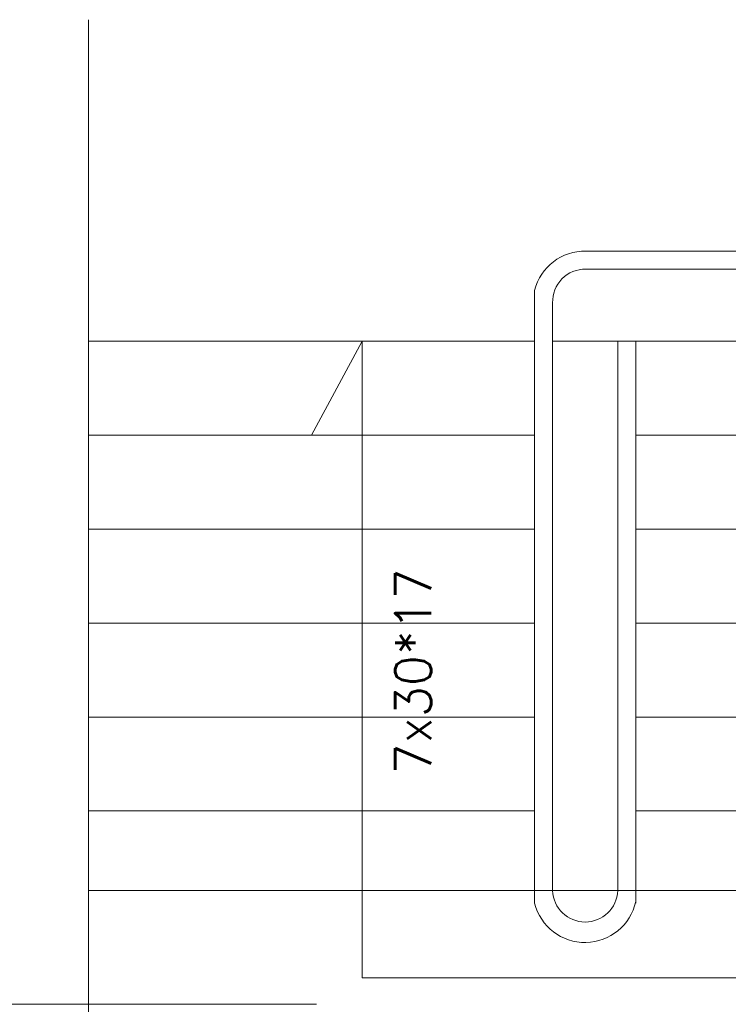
# Model space of a CAD drawing. Header units: millimetres. Extents: x -2274 to 12297, y -16157 to 26321.
# Tile 18 of 256: x -1161 to -965, y -9994 to -9722. Entities that reach past the tile are written whole.
import ezdxf
from ezdxf.enums import TextEntityAlignment as Align

# ---------------------------------------------------------------- set-up
doc = ezdxf.new("R2010")
doc.units = ezdxf.units.MM
doc.linetypes.add('egbb03_500', pattern=[1.5, 1, -0.5])
for name, color, linetype in [('-LI-WIDOK', 2, 'Continuous'), ('-TABELKA', 2, 'Continuous'), ('drzwi łuk', 1, 'Continuous')]:
    doc.layers.add(name, color=color, linetype=linetype)
doc.layers.add('-ŚCIANY NOŚNE', color=4, linetype='Continuous', lineweight=53)
doc.layers.add('CIENKA - OPISY', color=2, linetype='Continuous', lineweight=25)
doc.styles.add('SIMPLEX', font='simplex')

msp = doc.modelspace()

# ---------------------------------------------------------------- linework, layer by layer
at = {"layer": '-LI-WIDOK', "color": 253, "lineweight": 13}
for p, q in [((-1004.31, -9786.03), (-873, -9786.03)), ((-1004.31, -9791.03), (-873, -9791.03)), ((-1018.5, -9796.89), (-1018.5, -9966.49)), ((-1013.5, -9800.38), (-1013.5, -9963)), ((-1018.5, -9810.96), (-1142, -9810.96)), ((-1013.5, -9810.96), (-873, -9810.96)), ((-995.5, -9810.96), (-995.5, -9963)), ((-990.5, -9810.96), (-990.5, -9966.49)), ((-1018.5, -9836.96), (-1142, -9836.96)), ((-990.5, -9836.96), (-873, -9836.96)), ((-1018.5, -9862.96), (-1142, -9862.96)), ((-990.5, -9862.96), (-873, -9862.96)), ((-1018.5, -9888.96), (-1142, -9888.96)), ((-990.5, -9888.96), (-873, -9888.96)), ((-1018.5, -9914.96), (-1142, -9914.96)), ((-990.5, -9914.96), (-873, -9914.96)), ((-1018.5, -9940.96), (-1142, -9940.96)), ((-990.5, -9940.96), (-873, -9940.96)), ((-1142, -9963), (-873, -9963)), ((-1242.45, -9994.45), (-1078.86, -9994.45))]:
    msp.add_line(p, q, dxfattribs=at)
at = {"layer": '-LI-WIDOK', "color": 253, "linetype": 'egbb03_500', "lineweight": 13, "ltscale": 10}
msp.add_line((-1142, -9994.45), (-1142, -10080), dxfattribs=at)
at = {"layer": '-TABELKA', "color": 253, "lineweight": 13}
for centre, radius, start, end in [((-1004.56, -9800.41), 14.38, 89, 165.8361), ((-1004.5, -9800.03), 9.01, 88.767, 182.1847), ((-1004.5, -9962.67), 9.01, 182.121, 357.879), ((-1004.56, -9962.97), 14.38, 194.1639, 347.8361)]:
    msp.add_arc(centre, radius, start, end, dxfattribs=at)
at = {"layer": '-ŚCIANY NOŚNE', "color": 253, "lineweight": 13}
msp.add_line((-1142, -9722), (-1142, -9994.45), dxfattribs=at)
at = {"layer": 'drzwi łuk', "color": 253, "lineweight": 13, "ltscale": 0.5}
for p, q in [((-1066.2, -9810.96), (-1080.25, -9836.96)), ((-1066.2, -9987.14), (-1066.2, -9810.96)), ((-928.75, -9987.14), (-1066.2, -9987.14))]:
    msp.add_line(p, q, dxfattribs=at)

# ---------------------------------------------------------------- texts
at = {"layer": 'CIENKA - OPISY', "color": 253, "lineweight": 13, "style": 'SIMPLEX'}
msp.add_text('7x30*17', height=10, rotation=90, dxfattribs=at).set_placement((-1052.15, -9902.32), align=Align.MIDDLE_CENTER)

doc.saveas('drawing.dxf')
